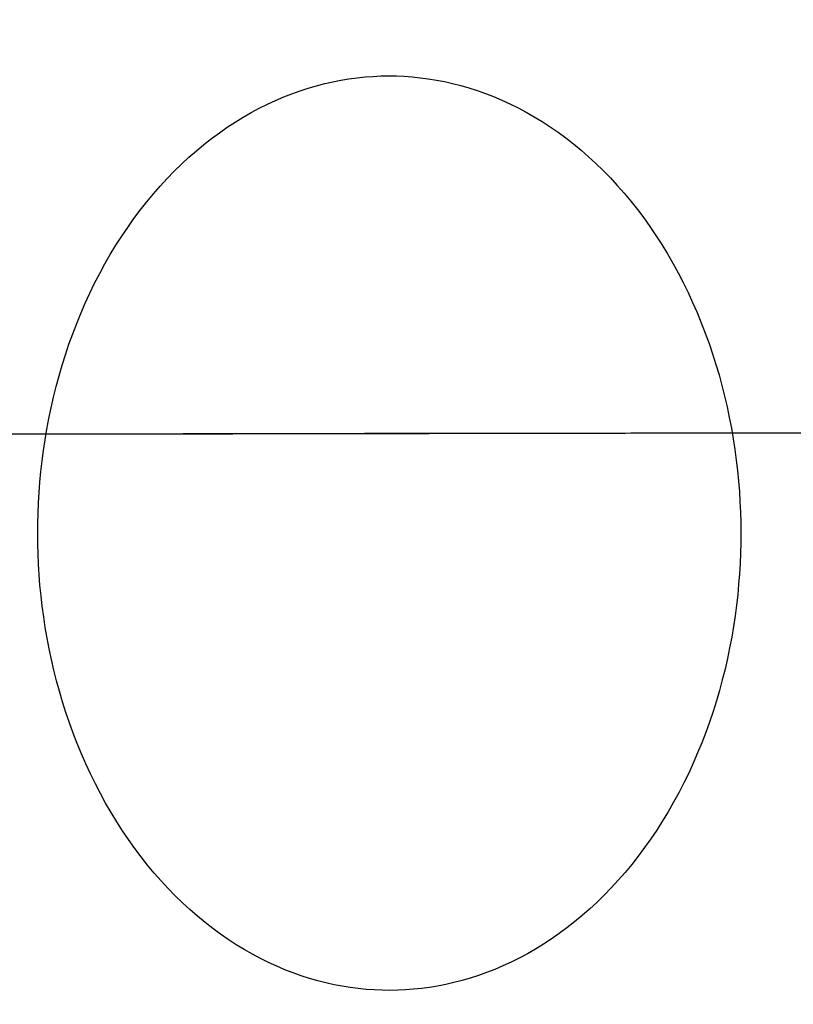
# Model space of a CAD drawing. Header units: millimetres. Extents: x -2852 to 102, y -106 to 97.
# Tile 132 of 256: x -2535 to -2523, y -12 to 3. Entities that reach past the tile are written whole.
import ezdxf

# ---------------------------------------------------------------- set-up
doc = ezdxf.new("R2010")
doc.units = ezdxf.units.MM
doc.header["$MEASUREMENT"] = 0
doc.layers.add('Predefinito', color=5, linetype='Continuous')

msp = doc.modelspace()

# ---------------------------------------------------------------- linework, layer by layer
at = {"layer": 'Predefinito', "extrusion": (-0.001367, 0.999999, 0)}
for points in [[(1899.675, 1028.426), (1950.258, 936.031), (1967.4, 906.576), (1985.127, 877.47), (2004.656, 847.084), (2025.496, 816.669), (2036.395, 801.605), (2047.581, 786.753), (2059.049, 772.174), (2070.848, 757.863), (2082.852, 744.027), (2095.232, 730.528), (2107.74, 717.692), (2114.15, 711.428), (2120.669, 705.279), (2127.105, 699.424), (2133.652, 693.694), (2140.312, 688.097), (2147.091, 682.643), (2153.75, 677.524), (2160.526, 672.56), (2167.421, 667.763), (2174.437, 663.147), (2181.313, 658.884), (2188.305, 654.816), (2195.415, 650.956), (2202.643, 647.32), (2209.738, 644.036), (2216.937, 640.993), (2220.576, 639.566), (2224.24, 638.206), (2227.928, 636.914), (2231.641, 635.692), (2235.831, 634.409), (2240.048, 633.217), (2244.289, 632.118), (2248.553, 631.112), (2252.587, 630.248), (2256.638, 629.466), (2260.704, 628.764), (2264.783, 628.142), (2268.847, 627.604), (2272.92, 627.144), (2277, 626.761), (2281.087, 626.455), (2285.18, 626.225), (2289.276, 626.069), (2293.374, 625.988), (2297.474, 625.98), (2305.647, 626.178), (2313.808, 626.656), (2321.95, 627.406), (2330.063, 628.419), (2338.132, 629.686), (2346.159, 631.199), (2354.138, 632.953), (2362.062, 634.938), (2369.891, 637.139), (2377.656, 639.556), (2385.353, 642.184), (2392.976, 645.017), (2400.435, 648.013), (2407.813, 651.2), (2415.108, 654.575), (2422.316, 658.133), (2429.278, 661.787), (2436.148, 665.612), (2442.922, 669.605), (2449.594, 673.764), (2455.744, 677.809), (2461.797, 681.998), (2467.747, 686.333), (2473.588, 690.813), (2480.985, 696.836), (2488.178, 703.101), (2491.988, 706.596), (2495.734, 710.158), (2499.416, 713.788), (2503.033, 717.481), (2509.946, 724.917), (2516.606, 732.58), (2522.96, 740.381), (2529.076, 748.372), (2534.957, 756.525), (2540.622, 764.832), (2546.118, 773.325), (2551.424, 781.935), (2556.66, 790.821), (2561.74, 799.799), (2571.51, 817.968), (2626.828, 928.194), (2638.541, 949.732), (2651.216, 971.672), (2674.704, 1009.524), (2677.832, 1014.879), (2679.262, 1017.451), (2680.646, 1020.045), (2681.888, 1022.497), (2683.068, 1024.979), (2684.056, 1027.223), (2684.522, 1028.357), (2684.967, 1029.499)], [(1899.675, 1028.426), (1950.258, 936.031), (1967.4, 906.576), (1985.127, 877.47), (2004.656, 847.084), (2025.496, 816.669), (2036.395, 801.605), (2047.581, 786.753), (2059.049, 772.174), (2070.848, 757.863), (2082.852, 744.027), (2095.232, 730.528), (2107.74, 717.692), (2114.15, 711.428), (2120.669, 705.279), (2127.105, 699.424), (2133.652, 693.694), (2140.312, 688.097), (2147.091, 682.643), (2153.75, 677.524), (2160.526, 672.56), (2167.421, 667.763), (2174.437, 663.147), (2181.313, 658.884), (2188.305, 654.816), (2195.415, 650.956), (2202.643, 647.32), (2209.738, 644.036), (2216.937, 640.993), (2220.576, 639.566), (2224.24, 638.206), (2227.928, 636.914), (2231.641, 635.692), (2235.831, 634.409), (2240.048, 633.217), (2244.289, 632.118), (2248.553, 631.112), (2252.587, 630.248), (2256.638, 629.466), (2260.704, 628.764), (2264.783, 628.142), (2268.847, 627.604), (2272.92, 627.144), (2277, 626.761), (2281.087, 626.455), (2285.18, 626.225), (2289.276, 626.069), (2293.374, 625.988), (2297.474, 625.98), (2305.647, 626.178), (2313.808, 626.656), (2321.95, 627.406), (2330.063, 628.419), (2338.132, 629.686), (2346.159, 631.199), (2354.138, 632.953), (2362.062, 634.938), (2369.891, 637.139), (2377.656, 639.556), (2385.353, 642.184), (2392.976, 645.017), (2400.435, 648.013), (2407.813, 651.2), (2415.108, 654.575), (2422.316, 658.133), (2429.278, 661.787), (2436.148, 665.612), (2442.922, 669.605), (2449.594, 673.764), (2455.744, 677.809), (2461.797, 681.998), (2467.747, 686.333), (2473.588, 690.813), (2480.985, 696.836), (2488.178, 703.101), (2491.988, 706.596), (2495.734, 710.158), (2499.416, 713.788), (2503.033, 717.481), (2509.946, 724.917), (2516.606, 732.58), (2522.96, 740.381), (2529.076, 748.372), (2534.957, 756.525), (2540.622, 764.832), (2546.118, 773.325), (2551.424, 781.935), (2556.66, 790.821), (2561.74, 799.799), (2571.51, 817.968), (2626.828, 928.194), (2638.541, 949.732), (2651.216, 971.672), (2674.704, 1009.524), (2677.832, 1014.879), (2679.262, 1017.451), (2680.646, 1020.045), (2681.888, 1022.497), (2683.068, 1024.979), (2684.056, 1027.223), (2684.522, 1028.357), (2684.967, 1029.499)], [(1893.351, 1025.423), (1943.996, 932.904), (1961.196, 903.334), (1978.994, 874.095), (1998.617, 843.546), (2019.574, 812.937), (2030.542, 797.765), (2041.807, 782.796), (2053.363, 768.091), (2065.262, 753.644), (2077.379, 739.663), (2089.888, 726.008), (2102.541, 713.005), (2109.032, 706.653), (2115.637, 700.412), (2122.165, 694.465), (2128.81, 688.638), (2135.576, 682.942), (2142.469, 677.386), (2149.248, 672.164), (2156.152, 667.094), (2163.186, 662.189), (2170.353, 657.462), (2177.385, 653.09), (2184.546, 648.911), (2191.838, 644.939), (2199.261, 641.191), (2206.559, 637.799), (2213.976, 634.65), (2217.729, 633.171), (2221.511, 631.76), (2225.321, 630.418), (2229.159, 629.147), (2233.493, 627.811), (2237.855, 626.569), (2242.242, 625.424), (2246.651, 624.375), (2250.821, 623.475), (2255.007, 622.658), (2259.209, 621.925), (2263.423, 621.276), (2267.619, 620.713), (2271.823, 620.23), (2276.035, 619.828), (2280.251, 619.505), (2284.472, 619.261), (2288.695, 619.094), (2292.918, 619.003), (2297.141, 618.988), (2305.557, 619.179), (2313.955, 619.658), (2322.326, 620.416), (2330.662, 621.445), (2338.948, 622.733), (2347.185, 624.275), (2355.367, 626.062), (2363.489, 628.086), (2371.51, 630.329), (2379.462, 632.793), (2387.341, 635.472), (2395.142, 638.361), (2402.771, 641.415), (2410.318, 644.664), (2417.778, 648.104), (2425.148, 651.731), (2432.267, 655.457), (2439.292, 659.357), (2446.219, 663.43), (2453.044, 667.673), (2459.337, 671.801), (2465.533, 676.078), (2471.626, 680.506), (2477.611, 685.085), (2485.196, 691.244), (2492.573, 697.653), (2496.48, 701.227), (2500.322, 704.871), (2504.098, 708.583), (2507.806, 712.361), (2514.89, 719.962), (2521.71, 727.789), (2528.21, 735.751), (2534.46, 743.898), (2540.461, 752.2), (2546.234, 760.647), (2551.824, 769.271), (2557.214, 778.001), (2562.522, 786.996), (2567.664, 796.07), (2577.527, 814.391), (2632.823, 924.581), (2644.452, 945.982), (2657.018, 967.756), (2680.503, 1005.603), (2683.726, 1011.103), (2686.673, 1016.486), (2687.995, 1019.076), (2689.269, 1021.731), (2690.354, 1024.169), (2690.875, 1025.417), (2691.378, 1026.687)], [(1893.351, 1025.423), (1943.996, 932.904), (1961.196, 903.334), (1978.994, 874.095), (1998.617, 843.546), (2019.574, 812.937), (2030.542, 797.765), (2041.807, 782.796), (2053.363, 768.091), (2065.262, 753.644), (2077.379, 739.663), (2089.888, 726.008), (2102.541, 713.005), (2109.032, 706.653), (2115.637, 700.412), (2122.165, 694.465), (2128.81, 688.638), (2135.576, 682.942), (2142.469, 677.386), (2149.248, 672.164), (2156.152, 667.094), (2163.186, 662.189), (2170.353, 657.462), (2177.385, 653.09), (2184.546, 648.911), (2191.838, 644.939), (2199.261, 641.191), (2206.559, 637.799), (2213.976, 634.65), (2217.729, 633.171), (2221.511, 631.76), (2225.321, 630.418), (2229.159, 629.147), (2233.493, 627.811), (2237.855, 626.569), (2242.242, 625.424), (2246.651, 624.375), (2250.821, 623.475), (2255.007, 622.658), (2259.209, 621.925), (2263.423, 621.276), (2267.619, 620.713), (2271.823, 620.23), (2276.035, 619.828), (2280.251, 619.505), (2284.472, 619.261), (2288.695, 619.094), (2292.918, 619.003), (2297.141, 618.988), (2305.557, 619.179), (2313.955, 619.658), (2322.326, 620.416), (2330.662, 621.445), (2338.948, 622.733), (2347.185, 624.275), (2355.367, 626.062), (2363.489, 628.086), (2371.51, 630.329), (2379.462, 632.793), (2387.341, 635.472), (2395.142, 638.361), (2402.771, 641.415), (2410.318, 644.664), (2417.778, 648.104), (2425.148, 651.731), (2432.267, 655.457), (2439.292, 659.357), (2446.219, 663.43), (2453.044, 667.673), (2459.337, 671.801), (2465.533, 676.078), (2471.626, 680.506), (2477.611, 685.085), (2485.196, 691.244), (2492.573, 697.653), (2496.48, 701.227), (2500.322, 704.871), (2504.098, 708.583), (2507.806, 712.361), (2514.89, 719.962), (2521.71, 727.789), (2528.21, 735.751), (2534.46, 743.898), (2540.461, 752.2), (2546.234, 760.647), (2551.824, 769.271), (2557.214, 778.001), (2562.522, 786.996), (2567.664, 796.07), (2577.527, 814.391), (2632.823, 924.581), (2644.452, 945.982), (2657.018, 967.756), (2680.503, 1005.603), (2683.726, 1011.103), (2686.673, 1016.486), (2687.995, 1019.076), (2689.269, 1021.731), (2690.354, 1024.169), (2690.875, 1025.417), (2691.378, 1026.687)], [(2685.094, 1029.656), (2684.653, 1028.514), (2684.179, 1027.354), (2683.136, 1024.978), (2681.976, 1022.534), (2680.708, 1020.029), (2679.342, 1017.466), (2677.888, 1014.851), (2674.755, 1009.486), (2647.236, 964.812), (2634.885, 943.007), (2623.438, 921.608), (2573.472, 821.606), (2563.678, 803.183), (2553.533, 785.345), (2548.272, 776.653), (2542.857, 768.118), (2537.263, 759.741), (2531.47, 751.527), (2525.454, 743.478), (2519.193, 735.598), (2512.666, 727.889), (2505.848, 720.356), (2498.718, 713.001), (2495.03, 709.391), (2491.254, 705.827), (2487.39, 702.309), (2483.433, 698.838), (2479.382, 695.414), (2475.233, 692.037), (2469.344, 687.456), (2463.27, 682.973), (2457.021, 678.599), (2450.604, 674.339), (2444.025, 670.203), (2437.294, 666.199), (2430.418, 662.334), (2423.403, 658.618), (2416.259, 655.058), (2408.992, 651.662), (2401.61, 648.438), (2394.122, 645.395), (2386.533, 642.541), (2378.853, 639.883), (2371.089, 637.431), (2363.249, 635.192), (2355.339, 633.174), (2347.369, 631.385), (2339.345, 629.834), (2331.275, 628.529), (2323.167, 627.478), (2315.028, 626.688), (2306.867, 626.169), (2298.69, 625.929), (2294.598, 625.915), (2290.506, 625.974), (2286.413, 626.107), (2282.321, 626.315), (2278.232, 626.598), (2274.145, 626.958), (2270.062, 627.395), (2265.984, 627.912), (2261.911, 628.508), (2257.846, 629.185), (2253.788, 629.943), (2249.738, 630.785), (2245.698, 631.71), (2241.669, 632.721), (2237.651, 633.817), (2233.646, 635), (2229.972, 636.166), (2226.309, 637.405), (2222.658, 638.717), (2219.018, 640.1), (2215.391, 641.554), (2211.775, 643.077), (2204.58, 646.326), (2197.435, 649.84), (2190.34, 653.611), (2183.297, 657.63), (2176.306, 661.888), (2169.369, 666.379), (2162.486, 671.093), (2155.659, 676.022), (2148.889, 681.158), (2142.175, 686.492), (2135.521, 692.017), (2128.926, 697.724), (2122.392, 703.605), (2115.919, 709.651), (2109.508, 715.854), (2096.88, 728.7), (2084.513, 742.076), (2072.418, 755.915), (2060.6, 770.152), (2049.07, 784.721), (2037.834, 799.554), (2026.9, 814.587), (2005.974, 844.986), (1986.355, 875.387), (1968.108, 905.263), (1951.298, 934.083), (1899.711, 1028.227)], [(2685.094, 1029.656), (2684.653, 1028.514), (2684.179, 1027.354), (2683.136, 1024.978), (2681.976, 1022.534), (2680.708, 1020.029), (2679.342, 1017.466), (2677.888, 1014.851), (2674.755, 1009.486), (2647.236, 964.812), (2634.885, 943.007), (2623.438, 921.608), (2573.472, 821.606), (2563.678, 803.183), (2553.533, 785.345), (2548.272, 776.653), (2542.857, 768.118), (2537.263, 759.741), (2531.47, 751.527), (2525.454, 743.478), (2519.193, 735.598), (2512.666, 727.889), (2505.848, 720.356), (2498.718, 713.001), (2495.03, 709.391), (2491.254, 705.827), (2487.39, 702.309), (2483.433, 698.838), (2479.382, 695.414), (2475.233, 692.037), (2469.344, 687.456), (2463.27, 682.973), (2457.021, 678.599), (2450.604, 674.339), (2444.025, 670.203), (2437.294, 666.199), (2430.418, 662.334), (2423.403, 658.618), (2416.259, 655.058), (2408.992, 651.662), (2401.61, 648.438), (2394.122, 645.395), (2386.533, 642.541), (2378.853, 639.883), (2371.089, 637.431), (2363.249, 635.192), (2355.339, 633.174), (2347.369, 631.385), (2339.345, 629.834), (2331.275, 628.529), (2323.167, 627.478), (2315.028, 626.688), (2306.867, 626.169), (2298.69, 625.929), (2294.598, 625.915), (2290.506, 625.974), (2286.413, 626.107), (2282.321, 626.315), (2278.232, 626.598), (2274.145, 626.958), (2270.062, 627.395), (2265.984, 627.912), (2261.911, 628.508), (2257.846, 629.185), (2253.788, 629.943), (2249.738, 630.785), (2245.698, 631.71), (2241.669, 632.721), (2237.651, 633.817), (2233.646, 635), (2229.972, 636.166), (2226.309, 637.405), (2222.658, 638.717), (2219.018, 640.1), (2215.391, 641.554), (2211.775, 643.077), (2204.58, 646.326), (2197.435, 649.84), (2190.34, 653.611), (2183.297, 657.63), (2176.306, 661.888), (2169.369, 666.379), (2162.486, 671.093), (2155.659, 676.022), (2148.889, 681.158), (2142.175, 686.492), (2135.521, 692.017), (2128.926, 697.724), (2122.392, 703.605), (2115.919, 709.651), (2109.508, 715.854), (2096.88, 728.7), (2084.513, 742.076), (2072.418, 755.915), (2060.6, 770.152), (2049.07, 784.721), (2037.834, 799.554), (2026.9, 814.587), (2005.974, 844.986), (1986.355, 875.387), (1968.108, 905.263), (1951.298, 934.083), (1899.711, 1028.227)], [(1905.998, 1031.428), (1956.521, 939.158), (1973.605, 909.817), (1991.259, 880.845), (2010.696, 850.623), (2031.419, 820.401), (2042.247, 805.445), (2053.356, 790.71), (2064.735, 776.257), (2076.434, 762.081), (2088.326, 748.391), (2100.577, 735.049), (2112.94, 722.379), (2119.268, 716.204), (2125.7, 710.146), (2132.045, 704.384), (2138.494, 698.749), (2145.048, 693.251), (2151.712, 687.9), (2158.253, 682.884), (2164.9, 678.025), (2171.656, 673.337), (2178.522, 668.832), (2185.241, 664.679), (2192.064, 660.721), (2198.993, 656.973), (2206.025, 653.449), (2212.916, 650.273), (2219.899, 647.335), (2223.423, 645.961), (2226.969, 644.652), (2230.536, 643.41), (2234.124, 642.237), (2238.17, 641.007), (2242.241, 639.865), (2246.337, 638.812), (2250.455, 637.848), (2254.353, 637.022), (2258.268, 636.273), (2262.199, 635.602), (2266.144, 635.009), (2270.075, 634.496), (2274.016, 634.058), (2277.966, 633.694), (2281.924, 633.405), (2285.888, 633.189), (2289.857, 633.045), (2293.83, 632.973), (2297.806, 632.972), (2305.737, 633.178), (2313.662, 633.655), (2321.574, 634.396), (2329.464, 635.393), (2337.317, 636.638), (2345.134, 638.124), (2352.908, 639.844), (2360.634, 641.791), (2368.271, 643.949), (2375.85, 646.319), (2383.365, 648.896), (2390.811, 651.674), (2398.098, 654.612), (2405.308, 657.737), (2412.438, 661.046), (2419.484, 664.534), (2426.289, 668.117), (2433.005, 671.866), (2439.624, 675.779), (2446.144, 679.855), (2452.151, 683.816), (2458.061, 687.918), (2463.868, 692.16), (2469.565, 696.541), (2476.774, 702.428), (2483.783, 708.55), (2487.496, 711.964), (2491.146, 715.445), (2494.735, 718.992), (2498.261, 722.602), (2505.002, 729.873), (2511.502, 737.37), (2517.71, 745.011), (2523.692, 752.846), (2529.453, 760.85), (2535.011, 769.017), (2540.411, 777.379), (2545.634, 785.869), (2550.797, 794.646), (2555.815, 803.528), (2565.493, 821.545), (2620.832, 931.806), (2632.631, 953.483), (2645.413, 975.588), (2668.906, 1013.445), (2671.937, 1018.654), (2673.307, 1021.13), (2674.619, 1023.605), (2675.781, 1025.918), (2676.867, 1028.226), (2677.757, 1030.277), (2678.17, 1031.297), (2678.557, 1032.31)], [(1905.998, 1031.428), (1956.521, 939.158), (1973.605, 909.817), (1991.259, 880.845), (2010.696, 850.623), (2031.419, 820.401), (2042.247, 805.445), (2053.356, 790.71), (2064.735, 776.257), (2076.434, 762.081), (2088.326, 748.391), (2100.577, 735.049), (2112.94, 722.379), (2119.268, 716.204), (2125.7, 710.146), (2132.045, 704.384), (2138.494, 698.749), (2145.048, 693.251), (2151.712, 687.9), (2158.253, 682.884), (2164.9, 678.025), (2171.656, 673.337), (2178.522, 668.832), (2185.241, 664.679), (2192.064, 660.721), (2198.993, 656.973), (2206.025, 653.449), (2212.916, 650.273), (2219.899, 647.335), (2223.423, 645.961), (2226.969, 644.652), (2230.536, 643.41), (2234.124, 642.237), (2238.17, 641.007), (2242.241, 639.865), (2246.337, 638.812), (2250.455, 637.848), (2254.353, 637.022), (2258.268, 636.273), (2262.199, 635.602), (2266.144, 635.009), (2270.075, 634.496), (2274.016, 634.058), (2277.966, 633.694), (2281.924, 633.405), (2285.888, 633.189), (2289.857, 633.045), (2293.83, 632.973), (2297.806, 632.972), (2305.737, 633.178), (2313.662, 633.655), (2321.574, 634.396), (2329.464, 635.393), (2337.317, 636.638), (2345.134, 638.124), (2352.908, 639.844), (2360.634, 641.791), (2368.271, 643.949), (2375.85, 646.319), (2383.365, 648.896), (2390.811, 651.674), (2398.098, 654.612), (2405.308, 657.737), (2412.438, 661.046), (2419.484, 664.534), (2426.289, 668.117), (2433.005, 671.866), (2439.624, 675.779), (2446.144, 679.855), (2452.151, 683.816), (2458.061, 687.918), (2463.868, 692.16), (2469.565, 696.541), (2476.774, 702.428), (2483.783, 708.55), (2487.496, 711.964), (2491.146, 715.445), (2494.735, 718.992), (2498.261, 722.602), (2505.002, 729.873), (2511.502, 737.37), (2517.71, 745.011), (2523.692, 752.846), (2529.453, 760.85), (2535.011, 769.017), (2540.411, 777.379), (2545.634, 785.869), (2550.797, 794.646), (2555.815, 803.528), (2565.493, 821.545), (2620.832, 931.806), (2632.631, 953.483), (2645.413, 975.588), (2668.906, 1013.445), (2671.937, 1018.654), (2673.307, 1021.13), (2674.619, 1023.605), (2675.781, 1025.918), (2676.867, 1028.226), (2677.757, 1030.277), (2678.17, 1031.297), (2678.557, 1032.31)], [(1899.675, 1028.426), (1950.258, 936.031), (1967.4, 906.576), (1985.127, 877.47), (2004.656, 847.084), (2025.496, 816.669), (2036.395, 801.605), (2047.581, 786.753), (2059.049, 772.174), (2070.848, 757.863), (2082.852, 744.027), (2095.232, 730.528), (2107.74, 717.692), (2114.15, 711.428), (2120.669, 705.279), (2127.105, 699.424), (2133.652, 693.694), (2140.312, 688.097), (2147.091, 682.643), (2153.75, 677.524), (2160.526, 672.56), (2167.421, 667.763), (2174.437, 663.147), (2181.313, 658.884), (2188.305, 654.816), (2195.415, 650.956), (2202.643, 647.32), (2209.738, 644.036), (2216.937, 640.993), (2220.576, 639.566), (2224.24, 638.206), (2227.928, 636.914), (2231.641, 635.692), (2235.831, 634.409), (2240.048, 633.217), (2244.289, 632.118), (2248.553, 631.112), (2252.587, 630.248), (2256.638, 629.466), (2260.704, 628.764), (2264.783, 628.142), (2268.847, 627.604), (2272.92, 627.144), (2277, 626.761), (2281.087, 626.455), (2285.18, 626.225), (2289.276, 626.069), (2293.374, 625.988), (2297.474, 625.98), (2305.647, 626.178), (2313.808, 626.656), (2321.95, 627.406), (2330.063, 628.419), (2338.132, 629.686), (2346.159, 631.199), (2354.138, 632.953), (2362.062, 634.938), (2369.891, 637.139), (2377.656, 639.556), (2385.353, 642.184), (2392.976, 645.017), (2400.435, 648.013), (2407.813, 651.2), (2415.108, 654.575), (2422.316, 658.133), (2429.278, 661.787), (2436.148, 665.612), (2442.922, 669.605), (2449.594, 673.764), (2455.744, 677.809), (2461.797, 681.998), (2467.747, 686.333), (2473.588, 690.813), (2480.985, 696.836), (2488.178, 703.101), (2491.988, 706.596), (2495.734, 710.158), (2499.416, 713.788), (2503.033, 717.481), (2509.946, 724.917), (2516.606, 732.58), (2522.96, 740.381), (2529.076, 748.372), (2534.957, 756.525), (2540.622, 764.832), (2546.118, 773.325), (2551.424, 781.935), (2556.66, 790.821), (2561.74, 799.799), (2571.51, 817.968), (2626.828, 928.194), (2638.541, 949.732), (2651.216, 971.672), (2674.704, 1009.524), (2677.832, 1014.879), (2679.262, 1017.451), (2680.646, 1020.045), (2681.888, 1022.497), (2683.068, 1024.979), (2684.056, 1027.223), (2684.522, 1028.357), (2684.967, 1029.499)], [(1899.675, 1028.426), (1950.258, 936.031), (1967.4, 906.576), (1985.127, 877.47), (2004.656, 847.084), (2025.496, 816.669), (2036.395, 801.605), (2047.581, 786.753), (2059.049, 772.174), (2070.848, 757.863), (2082.852, 744.027), (2095.232, 730.528), (2107.74, 717.692), (2114.15, 711.428), (2120.669, 705.279), (2127.105, 699.424), (2133.652, 693.694), (2140.312, 688.097), (2147.091, 682.643), (2153.75, 677.524), (2160.526, 672.56), (2167.421, 667.763), (2174.437, 663.147), (2181.313, 658.884), (2188.305, 654.816), (2195.415, 650.956), (2202.643, 647.32), (2209.738, 644.036), (2216.937, 640.993), (2220.576, 639.566), (2224.24, 638.206), (2227.928, 636.914), (2231.641, 635.692), (2235.831, 634.409), (2240.048, 633.217), (2244.289, 632.118), (2248.553, 631.112), (2252.587, 630.248), (2256.638, 629.466), (2260.704, 628.764), (2264.783, 628.142), (2268.847, 627.604), (2272.92, 627.144), (2277, 626.761), (2281.087, 626.455), (2285.18, 626.225), (2289.276, 626.069), (2293.374, 625.988), (2297.474, 625.98), (2305.647, 626.178), (2313.808, 626.656), (2321.95, 627.406), (2330.063, 628.419), (2338.132, 629.686), (2346.159, 631.199), (2354.138, 632.953), (2362.062, 634.938), (2369.891, 637.139), (2377.656, 639.556), (2385.353, 642.184), (2392.976, 645.017), (2400.435, 648.013), (2407.813, 651.2), (2415.108, 654.575), (2422.316, 658.133), (2429.278, 661.787), (2436.148, 665.612), (2442.922, 669.605), (2449.594, 673.764), (2455.744, 677.809), (2461.797, 681.998), (2467.747, 686.333), (2473.588, 690.813), (2480.985, 696.836), (2488.178, 703.101), (2491.988, 706.596), (2495.734, 710.158), (2499.416, 713.788), (2503.033, 717.481), (2509.946, 724.917), (2516.606, 732.58), (2522.96, 740.381), (2529.076, 748.372), (2534.957, 756.525), (2540.622, 764.832), (2546.118, 773.325), (2551.424, 781.935), (2556.66, 790.821), (2561.74, 799.799), (2571.51, 817.968), (2626.828, 928.194), (2638.541, 949.732), (2651.216, 971.672), (2674.704, 1009.524), (2677.832, 1014.879), (2679.262, 1017.451), (2680.646, 1020.045), (2681.888, 1022.497), (2683.068, 1024.979), (2684.056, 1027.223), (2684.522, 1028.357), (2684.967, 1029.499)]]:
    msp.add_lwpolyline(points, dxfattribs=at)
at = {"layer": 'Predefinito', "extrusion": (-0.661408, -0.00090414, 0.750026)}
msp.add_lwpolyline([(1.524, -1409.59), (1.369, -1409.588), (1.212, -1409.583), (1.054, -1409.574), (0.895, -1409.562), (0.735, -1409.545), (0.574, -1409.525), (0.413, -1409.501), (0.251, -1409.473), (0.088, -1409.441), (-0.075, -1409.405), (-0.238, -1409.364), (-0.402, -1409.32), (-0.565, -1409.271), (-0.728, -1409.218), (-0.89, -1409.16), (-1.052, -1409.099), (-1.213, -1409.032), (-1.374, -1408.962), (-1.533, -1408.887), (-1.691, -1408.808), (-1.847, -1408.725), (-2.002, -1408.637), (-2.155, -1408.545), (-2.306, -1408.449), (-2.455, -1408.349), (-2.602, -1408.245), (-2.746, -1408.137), (-2.888, -1408.024), (-3.027, -1407.909), (-3.163, -1407.789), (-3.296, -1407.666), (-3.425, -1407.54), (-3.552, -1407.41), (-3.675, -1407.277), (-3.794, -1407.141), (-3.91, -1407.002), (-4.022, -1406.86), (-4.13, -1406.716), (-4.234, -1406.569), (-4.335, -1406.42), (-4.431, -1406.269), (-4.523, -1406.116), (-4.61, -1405.962), (-4.694, -1405.805), (-4.773, -1405.647), (-4.848, -1405.488), (-4.918, -1405.328), (-4.984, -1405.167), (-5.046, -1405.005), (-5.103, -1404.842), (-5.157, -1404.679), (-5.205, -1404.516), (-5.25, -1404.353), (-5.29, -1404.19), (-5.327, -1404.026), (-5.359, -1403.864), (-5.387, -1403.702), (-5.411, -1403.54), (-5.431, -1403.379), (-5.447, -1403.219), (-5.46, -1403.06), (-5.469, -1402.902), (-5.474, -1402.745), (-5.476, -1402.59), (-5.474, -1402.435), (-5.469, -1402.278), (-5.46, -1402.12), (-5.447, -1401.961), (-5.431, -1401.801), (-5.411, -1401.64), (-5.387, -1401.479), (-5.359, -1401.316), (-5.327, -1401.154), (-5.29, -1400.99), (-5.25, -1400.827), (-5.205, -1400.664), (-5.157, -1400.501), (-5.103, -1400.338), (-5.046, -1400.175), (-4.984, -1400.013), (-4.918, -1399.852), (-4.848, -1399.692), (-4.773, -1399.533), (-4.694, -1399.375), (-4.61, -1399.219), (-4.523, -1399.064), (-4.431, -1398.911), (-4.335, -1398.76), (-4.234, -1398.611), (-4.13, -1398.464), (-4.022, -1398.32), (-3.91, -1398.178), (-3.794, -1398.039), (-3.675, -1397.903), (-3.552, -1397.77), (-3.425, -1397.64), (-3.296, -1397.514), (-3.163, -1397.391), (-3.027, -1397.271), (-2.888, -1397.156), (-2.746, -1397.044), (-2.602, -1396.935), (-2.455, -1396.831), (-2.306, -1396.731), (-2.155, -1396.635), (-2.002, -1396.543), (-1.847, -1396.455), (-1.691, -1396.372), (-1.533, -1396.293), (-1.374, -1396.218), (-1.213, -1396.148), (-1.052, -1396.081), (-0.89, -1396.02), (-0.728, -1395.962), (-0.565, -1395.909), (-0.402, -1395.86), (-0.238, -1395.816), (-0.075, -1395.775), (0.088, -1395.739), (0.251, -1395.707), (0.413, -1395.679), (0.574, -1395.655), (0.735, -1395.635), (0.895, -1395.618), (1.054, -1395.606), (1.212, -1395.597), (1.369, -1395.592), (1.524, -1395.59), (1.68, -1395.592), (1.836, -1395.597), (1.994, -1395.606), (2.153, -1395.618), (2.313, -1395.635), (2.474, -1395.655), (2.636, -1395.679), (2.798, -1395.707), (2.961, -1395.739), (3.124, -1395.775), (3.287, -1395.816), (3.45, -1395.86), (3.614, -1395.909), (3.777, -1395.962), (3.939, -1396.02), (4.101, -1396.081), (4.262, -1396.148), (4.422, -1396.218), (4.582, -1396.293), (4.739, -1396.372), (4.896, -1396.455), (5.051, -1396.543), (5.204, -1396.635), (5.355, -1396.731), (5.504, -1396.831), (5.65, -1396.935), (5.795, -1397.044), (5.936, -1397.156), (6.075, -1397.271), (6.211, -1397.391), (6.344, -1397.514), (6.474, -1397.64), (6.601, -1397.77), (6.724, -1397.903), (6.843, -1398.039), (6.959, -1398.178), (7.071, -1398.32), (7.179, -1398.464), (7.283, -1398.611), (7.383, -1398.76), (7.479, -1398.911), (7.571, -1399.064), (7.659, -1399.219), (7.742, -1399.375), (7.821, -1399.533), (7.896, -1399.692), (7.967, -1399.852), (8.033, -1400.013), (8.095, -1400.175), (8.152, -1400.338), (8.205, -1400.501), (8.254, -1400.664), (8.299, -1400.827), (8.339, -1400.99), (8.375, -1401.154), (8.407, -1401.316), (8.436, -1401.479), (8.46, -1401.64), (8.48, -1401.801), (8.496, -1401.961), (8.509, -1402.12), (8.517, -1402.278), (8.523, -1402.435), (8.524, -1402.59), (8.523, -1402.745), (8.517, -1402.902), (8.509, -1403.06), (8.496, -1403.219), (8.48, -1403.379), (8.46, -1403.54), (8.436, -1403.702), (8.407, -1403.864), (8.375, -1404.026), (8.339, -1404.19), (8.299, -1404.353), (8.254, -1404.516), (8.205, -1404.679), (8.152, -1404.842), (8.095, -1405.005), (8.033, -1405.167), (7.967, -1405.328), (7.896, -1405.488), (7.821, -1405.647), (7.742, -1405.805), (7.659, -1405.962), (7.571, -1406.116), (7.479, -1406.269), (7.383, -1406.42), (7.283, -1406.569), (7.179, -1406.716), (7.071, -1406.86), (6.959, -1407.002), (6.843, -1407.141), (6.724, -1407.277), (6.601, -1407.41), (6.474, -1407.54), (6.344, -1407.666), (6.211, -1407.789), (6.075, -1407.909), (5.936, -1408.024), (5.795, -1408.137), (5.65, -1408.245), (5.504, -1408.349), (5.355, -1408.449), (5.204, -1408.545), (5.051, -1408.637), (4.896, -1408.725), (4.739, -1408.808), (4.582, -1408.887), (4.422, -1408.962), (4.262, -1409.032), (4.101, -1409.099), (3.939, -1409.16), (3.777, -1409.218), (3.614, -1409.271), (3.45, -1409.32), (3.287, -1409.364), (3.124, -1409.405), (2.961, -1409.441), (2.798, -1409.473), (2.636, -1409.501), (2.474, -1409.525), (2.313, -1409.545), (2.153, -1409.562), (1.994, -1409.574), (1.836, -1409.583), (1.68, -1409.588), (1.524, -1409.59)], dxfattribs=at)
msp.add_lwpolyline([(1.524, -1409.59), (1.369, -1409.588), (1.212, -1409.583), (1.054, -1409.574), (0.895, -1409.562), (0.735, -1409.545), (0.574, -1409.525), (0.413, -1409.501), (0.251, -1409.473), (0.088, -1409.441), (-0.075, -1409.405), (-0.238, -1409.364), (-0.402, -1409.32), (-0.565, -1409.271), (-0.728, -1409.218), (-0.89, -1409.16), (-1.052, -1409.099), (-1.213, -1409.032), (-1.374, -1408.962), (-1.533, -1408.887), (-1.691, -1408.808), (-1.847, -1408.725), (-2.002, -1408.637), (-2.155, -1408.545), (-2.306, -1408.449), (-2.455, -1408.349), (-2.602, -1408.245), (-2.746, -1408.137), (-2.888, -1408.024), (-3.027, -1407.909), (-3.163, -1407.789), (-3.296, -1407.666), (-3.425, -1407.54), (-3.552, -1407.41), (-3.675, -1407.277), (-3.794, -1407.141), (-3.91, -1407.002), (-4.022, -1406.86), (-4.13, -1406.716), (-4.234, -1406.569), (-4.335, -1406.42), (-4.431, -1406.269), (-4.523, -1406.116), (-4.61, -1405.962), (-4.694, -1405.805), (-4.773, -1405.647), (-4.848, -1405.488), (-4.918, -1405.328), (-4.984, -1405.167), (-5.046, -1405.005), (-5.103, -1404.842), (-5.157, -1404.679), (-5.205, -1404.516), (-5.25, -1404.353), (-5.29, -1404.19), (-5.327, -1404.026), (-5.359, -1403.864), (-5.387, -1403.702), (-5.411, -1403.54), (-5.431, -1403.379), (-5.447, -1403.219), (-5.46, -1403.06), (-5.469, -1402.902), (-5.474, -1402.745), (-5.476, -1402.59), (-5.474, -1402.435), (-5.469, -1402.278), (-5.46, -1402.12), (-5.447, -1401.961), (-5.431, -1401.801), (-5.411, -1401.64), (-5.387, -1401.479), (-5.359, -1401.316), (-5.327, -1401.154), (-5.29, -1400.99), (-5.25, -1400.827), (-5.205, -1400.664), (-5.157, -1400.501), (-5.103, -1400.338), (-5.046, -1400.175), (-4.984, -1400.013), (-4.918, -1399.852), (-4.848, -1399.692), (-4.773, -1399.533), (-4.694, -1399.375), (-4.61, -1399.219), (-4.523, -1399.064), (-4.431, -1398.911), (-4.335, -1398.76), (-4.234, -1398.611), (-4.13, -1398.464), (-4.022, -1398.32), (-3.91, -1398.178), (-3.794, -1398.039), (-3.675, -1397.903), (-3.552, -1397.77), (-3.425, -1397.64), (-3.296, -1397.514), (-3.163, -1397.391), (-3.027, -1397.271), (-2.888, -1397.156), (-2.746, -1397.044), (-2.602, -1396.935), (-2.455, -1396.831), (-2.306, -1396.731), (-2.155, -1396.635), (-2.002, -1396.543), (-1.847, -1396.455), (-1.691, -1396.372), (-1.533, -1396.293), (-1.374, -1396.218), (-1.213, -1396.148), (-1.052, -1396.081), (-0.89, -1396.02), (-0.728, -1395.962), (-0.565, -1395.909), (-0.402, -1395.86), (-0.238, -1395.816), (-0.075, -1395.775), (0.088, -1395.739), (0.251, -1395.707), (0.413, -1395.679), (0.574, -1395.655), (0.735, -1395.635), (0.895, -1395.618), (1.054, -1395.606), (1.212, -1395.597), (1.369, -1395.592), (1.524, -1395.59), (1.68, -1395.592), (1.836, -1395.597), (1.994, -1395.606), (2.153, -1395.618), (2.313, -1395.635), (2.474, -1395.655), (2.636, -1395.679), (2.798, -1395.707), (2.961, -1395.739), (3.124, -1395.775), (3.287, -1395.816), (3.45, -1395.86), (3.614, -1395.909), (3.777, -1395.962), (3.939, -1396.02), (4.101, -1396.081), (4.262, -1396.148), (4.422, -1396.218), (4.582, -1396.293), (4.739, -1396.372), (4.896, -1396.455), (5.051, -1396.543), (5.204, -1396.635), (5.355, -1396.731), (5.504, -1396.831), (5.65, -1396.935), (5.795, -1397.044), (5.936, -1397.156), (6.075, -1397.271), (6.211, -1397.391), (6.344, -1397.514), (6.474, -1397.64), (6.601, -1397.77), (6.724, -1397.903), (6.843, -1398.039), (6.959, -1398.178), (7.071, -1398.32), (7.179, -1398.464), (7.283, -1398.611), (7.383, -1398.76), (7.479, -1398.911), (7.571, -1399.064), (7.659, -1399.219), (7.742, -1399.375), (7.821, -1399.533), (7.896, -1399.692), (7.967, -1399.852), (8.033, -1400.013), (8.095, -1400.175), (8.152, -1400.338), (8.205, -1400.501), (8.254, -1400.664), (8.299, -1400.827), (8.339, -1400.99), (8.375, -1401.154), (8.407, -1401.316), (8.436, -1401.479), (8.46, -1401.64), (8.48, -1401.801), (8.496, -1401.961), (8.509, -1402.12), (8.517, -1402.278), (8.523, -1402.435), (8.524, -1402.59), (8.523, -1402.745), (8.517, -1402.902), (8.509, -1403.06), (8.496, -1403.219), (8.48, -1403.379), (8.46, -1403.54), (8.436, -1403.702), (8.407, -1403.864), (8.375, -1404.026), (8.339, -1404.19), (8.299, -1404.353), (8.254, -1404.516), (8.205, -1404.679), (8.152, -1404.842), (8.095, -1405.005), (8.033, -1405.167), (7.967, -1405.328), (7.896, -1405.488), (7.821, -1405.647), (7.742, -1405.805), (7.659, -1405.962), (7.571, -1406.116), (7.479, -1406.269), (7.383, -1406.42), (7.283, -1406.569), (7.179, -1406.716), (7.071, -1406.86), (6.959, -1407.002), (6.843, -1407.141), (6.724, -1407.277), (6.601, -1407.41), (6.474, -1407.54), (6.344, -1407.666), (6.211, -1407.789), (6.075, -1407.909), (5.936, -1408.024), (5.795, -1408.137), (5.65, -1408.245), (5.504, -1408.349), (5.355, -1408.449), (5.204, -1408.545), (5.051, -1408.637), (4.896, -1408.725), (4.739, -1408.808), (4.582, -1408.887), (4.422, -1408.962), (4.262, -1409.032), (4.101, -1409.099), (3.939, -1409.16), (3.777, -1409.218), (3.614, -1409.271), (3.45, -1409.32), (3.287, -1409.364), (3.124, -1409.405), (2.961, -1409.441), (2.798, -1409.473), (2.636, -1409.501), (2.474, -1409.525), (2.313, -1409.545), (2.153, -1409.562), (1.994, -1409.574), (1.836, -1409.583), (1.68, -1409.588), (1.524, -1409.59)], dxfattribs=at)
at = {"layer": 'Predefinito'}
msp.add_polyline3d([(-2534.455, -4.989, 743.898), (-2534.454, -4.834, 743.899), (-2534.45, -4.677, 743.902), (-2534.444, -4.519, 743.908), (-2534.434, -4.36, 743.916), (-2534.422, -4.2, 743.926), (-2534.407, -4.039, 743.939), (-2534.388, -3.877, 743.954), (-2534.367, -3.715, 743.972), (-2534.342, -3.552, 743.993), (-2534.315, -3.389, 744.016), (-2534.284, -3.226, 744.042), (-2534.25, -3.063, 744.07), (-2534.213, -2.899, 744.102), (-2534.172, -2.736, 744.136), (-2534.128, -2.574, 744.172), (-2534.081, -2.412, 744.212), (-2534.03, -2.251, 744.254), (-2533.976, -2.09, 744.299), (-2533.919, -1.931, 744.347), (-2533.858, -1.773, 744.398), (-2533.794, -1.617, 744.451), (-2533.727, -1.462, 744.507), (-2533.656, -1.308, 744.566), (-2533.583, -1.157, 744.627), (-2533.506, -1.008, 744.691), (-2533.426, -0.861, 744.758), (-2533.343, -0.717, 744.827), (-2533.257, -0.575, 744.898), (-2533.168, -0.436, 744.972), (-2533.077, -0.3, 745.049), (-2532.982, -0.167, 745.127), (-2532.885, -0.037, 745.208), (-2532.785, 0.09, 745.291), (-2532.683, 0.213, 745.376), (-2532.579, 0.332, 745.463), (-2532.472, 0.448, 745.552), (-2532.363, 0.56, 745.642), (-2532.253, 0.669, 745.734), (-2532.14, 0.773, 745.828), (-2532.025, 0.873, 745.923), (-2531.909, 0.97, 746.02), (-2531.792, 1.062, 746.118), (-2531.673, 1.149, 746.217), (-2531.553, 1.233, 746.317), (-2531.431, 1.312, 746.418), (-2531.309, 1.387, 746.519), (-2531.186, 1.458, 746.622), (-2531.062, 1.524, 746.725), (-2530.938, 1.586, 746.828), (-2530.813, 1.644, 746.932), (-2530.687, 1.697, 747.036), (-2530.562, 1.746, 747.141), (-2530.436, 1.791, 747.245), (-2530.311, 1.832, 747.349), (-2530.186, 1.868, 747.454), (-2530.06, 1.9, 747.558), (-2529.936, 1.928, 747.661), (-2529.811, 1.953, 747.765), (-2529.688, 1.973, 747.867), (-2529.565, 1.989, 747.97), (-2529.442, 2.002, 748.071), (-2529.321, 2.011, 748.172), (-2529.2, 2.017, 748.272), (-2529.081, 2.018, 748.372), (-2528.962, 2.017, 748.471), (-2528.841, 2.012, 748.571), (-2528.72, 2.003, 748.672), (-2528.597, 1.991, 748.774), (-2528.474, 1.975, 748.876), (-2528.35, 1.955, 748.979), (-2528.226, 1.931, 749.082), (-2528.101, 1.903, 749.186), (-2527.976, 1.871, 749.29), (-2527.851, 1.835, 749.394), (-2527.725, 1.795, 749.498), (-2527.599, 1.75, 749.603), (-2527.474, 1.702, 749.707), (-2527.348, 1.649, 749.811), (-2527.223, 1.591, 749.915), (-2527.099, 1.53, 750.018), (-2526.975, 1.464, 750.121), (-2526.851, 1.393, 750.224), (-2526.729, 1.319, 750.326), (-2526.607, 1.24, 750.427), (-2526.487, 1.157, 750.526), (-2526.368, 1.069, 750.625), (-2526.25, 0.977, 750.723), (-2526.133, 0.881, 750.82), (-2526.019, 0.781, 750.915), (-2525.906, 0.677, 751.009), (-2525.795, 0.569, 751.101), (-2525.686, 0.458, 751.192), (-2525.579, 0.342, 751.28), (-2525.474, 0.223, 751.367), (-2525.371, 0.1, 751.452), (-2525.271, -0.027, 751.535), (-2525.174, -0.156, 751.616), (-2525.079, -0.289, 751.695), (-2524.987, -0.425, 751.771), (-2524.898, -0.564, 751.845), (-2524.811, -0.705, 751.917), (-2524.728, -0.849, 751.986), (-2524.648, -0.996, 752.052), (-2524.571, -1.145, 752.116), (-2524.496, -1.296, 752.178), (-2524.426, -1.449, 752.236), (-2524.358, -1.604, 752.292), (-2524.294, -1.76, 752.346), (-2524.233, -1.918, 752.396), (-2524.175, -2.077, 752.444), (-2524.12, -2.237, 752.489), (-2524.069, -2.398, 752.531), (-2524.022, -2.56, 752.571), (-2523.977, -2.722, 752.608), (-2523.936, -2.885, 752.642), (-2523.898, -3.048, 752.673), (-2523.864, -3.212, 752.701), (-2523.832, -3.375, 752.727), (-2523.804, -3.538, 752.75), (-2523.779, -3.701, 752.771), (-2523.758, -3.863, 752.789), (-2523.739, -4.024, 752.804), (-2523.723, -4.185, 752.817), (-2523.71, -4.345, 752.827), (-2523.701, -4.504, 752.835), (-2523.694, -4.662, 752.841), (-2523.689, -4.819, 752.844), (-2523.688, -4.974, 752.846), (-2523.689, -5.13, 752.844), (-2523.693, -5.286, 752.841), (-2523.699, -5.444, 752.835), (-2523.709, -5.603, 752.827), (-2523.721, -5.763, 752.817), (-2523.736, -5.924, 752.804), (-2523.755, -6.086, 752.789), (-2523.776, -6.248, 752.771), (-2523.8, -6.411, 752.75), (-2523.828, -6.574, 752.727), (-2523.859, -6.737, 752.701), (-2523.893, -6.901, 752.673), (-2523.93, -7.064, 752.642), (-2523.971, -7.227, 752.608), (-2524.015, -7.389, 752.571), (-2524.062, -7.551, 752.531), (-2524.113, -7.713, 752.489), (-2524.167, -7.873, 752.444), (-2524.224, -8.032, 752.396), (-2524.285, -8.19, 752.346), (-2524.349, -8.347, 752.292), (-2524.416, -8.502, 752.236), (-2524.486, -8.655, 752.178), (-2524.56, -8.806, 752.116), (-2524.637, -8.955, 752.052), (-2524.717, -9.102, 751.986), (-2524.8, -9.246, 751.917), (-2524.886, -9.388, 751.845), (-2524.975, -9.527, 751.771), (-2525.066, -9.663, 751.695), (-2525.161, -9.796, 751.616), (-2525.258, -9.926, 751.535), (-2525.357, -10.053, 751.452), (-2525.46, -10.176, 751.367), (-2525.564, -10.295, 751.28), (-2525.671, -10.411, 751.192), (-2525.779, -10.524, 751.101), (-2525.89, -10.632, 751.009), (-2526.003, -10.736, 750.915), (-2526.117, -10.836, 750.82), (-2526.234, -10.933, 750.723), (-2526.351, -11.025, 750.625), (-2526.47, -11.113, 750.526), (-2526.59, -11.196, 750.427), (-2526.712, -11.275, 750.326), (-2526.834, -11.35, 750.224), (-2526.957, -11.421, 750.121), (-2527.081, -11.487, 750.018), (-2527.205, -11.549, 749.915), (-2527.33, -11.607, 749.811), (-2527.455, -11.66, 749.707), (-2527.581, -11.709, 749.603), (-2527.706, -11.754, 749.498), (-2527.832, -11.795, 749.394), (-2527.957, -11.831, 749.29), (-2528.082, -11.863, 749.186), (-2528.207, -11.892, 749.082), (-2528.331, -11.916, 748.979), (-2528.455, -11.936, 748.876), (-2528.578, -11.953, 748.774), (-2528.7, -11.965, 748.672), (-2528.822, -11.974, 748.571), (-2528.942, -11.98, 748.471), (-2529.062, -11.982, 748.372), (-2529.181, -11.98, 748.272), (-2529.302, -11.975, 748.172), (-2529.423, -11.966, 748.071), (-2529.546, -11.954, 747.97), (-2529.669, -11.938, 747.867), (-2529.792, -11.918, 747.765), (-2529.917, -11.894, 747.661), (-2530.042, -11.866, 747.558), (-2530.167, -11.834, 747.454), (-2530.292, -11.798, 747.349), (-2530.418, -11.758, 747.245), (-2530.544, -11.713, 747.141), (-2530.669, -11.665, 747.036), (-2530.795, -11.612, 746.932), (-2530.92, -11.554, 746.828), (-2531.044, -11.493, 746.725), (-2531.168, -11.427, 746.622), (-2531.292, -11.357, 746.519), (-2531.414, -11.282, 746.418), (-2531.536, -11.203, 746.317), (-2531.656, -11.12, 746.217), (-2531.775, -11.032, 746.118), (-2531.893, -10.94, 746.02), (-2532.009, -10.845, 745.923), (-2532.124, -10.745, 745.828), (-2532.237, -10.641, 745.734), (-2532.348, -10.533, 745.642), (-2532.457, -10.421, 745.552), (-2532.564, -10.305, 745.463), (-2532.669, -10.186, 745.376), (-2532.772, -10.063, 745.291), (-2532.871, -9.937, 745.208), (-2532.969, -9.807, 745.127), (-2533.064, -9.674, 745.049), (-2533.156, -9.538, 744.972), (-2533.245, -9.399, 744.898), (-2533.331, -9.258, 744.827), (-2533.415, -9.114, 744.758), (-2533.495, -8.967, 744.691), (-2533.572, -8.818, 744.627), (-2533.646, -8.667, 744.566), (-2533.717, -8.514, 744.507), (-2533.785, -8.359, 744.451), (-2533.849, -8.203, 744.398), (-2533.91, -8.045, 744.347), (-2533.968, -7.886, 744.299), (-2534.023, -7.726, 744.254), (-2534.074, -7.565, 744.212), (-2534.121, -7.403, 744.172), (-2534.166, -7.241, 744.136), (-2534.207, -7.078, 744.102), (-2534.245, -6.915, 744.07), (-2534.279, -6.751, 744.042), (-2534.31, -6.588, 744.016), (-2534.339, -6.425, 743.993), (-2534.363, -6.263, 743.972), (-2534.385, -6.1, 743.954), (-2534.404, -5.939, 743.939), (-2534.42, -5.778, 743.926), (-2534.432, -5.618, 743.916), (-2534.442, -5.459, 743.908), (-2534.449, -5.301, 743.902), (-2534.454, -5.144, 743.899), (-2534.455, -4.989, 743.898)], dxfattribs=at)
msp.add_polyline3d([(-2534.455, -4.989, 743.898), (-2534.454, -4.834, 743.899), (-2534.45, -4.677, 743.902), (-2534.444, -4.519, 743.908), (-2534.434, -4.36, 743.916), (-2534.422, -4.2, 743.926), (-2534.407, -4.039, 743.939), (-2534.388, -3.877, 743.954), (-2534.367, -3.715, 743.972), (-2534.342, -3.552, 743.993), (-2534.315, -3.389, 744.016), (-2534.284, -3.226, 744.042), (-2534.25, -3.063, 744.07), (-2534.213, -2.899, 744.102), (-2534.172, -2.736, 744.136), (-2534.128, -2.574, 744.172), (-2534.081, -2.412, 744.212), (-2534.03, -2.251, 744.254), (-2533.976, -2.09, 744.299), (-2533.919, -1.931, 744.347), (-2533.858, -1.773, 744.398), (-2533.794, -1.617, 744.451), (-2533.727, -1.462, 744.507), (-2533.656, -1.308, 744.566), (-2533.583, -1.157, 744.627), (-2533.506, -1.008, 744.691), (-2533.426, -0.861, 744.758), (-2533.343, -0.717, 744.827), (-2533.257, -0.575, 744.898), (-2533.168, -0.436, 744.972), (-2533.077, -0.3, 745.049), (-2532.982, -0.167, 745.127), (-2532.885, -0.037, 745.208), (-2532.785, 0.09, 745.291), (-2532.683, 0.213, 745.376), (-2532.579, 0.332, 745.463), (-2532.472, 0.448, 745.552), (-2532.363, 0.56, 745.642), (-2532.253, 0.669, 745.734), (-2532.14, 0.773, 745.828), (-2532.025, 0.873, 745.923), (-2531.909, 0.97, 746.02), (-2531.792, 1.062, 746.118), (-2531.673, 1.149, 746.217), (-2531.553, 1.233, 746.317), (-2531.431, 1.312, 746.418), (-2531.309, 1.387, 746.519), (-2531.186, 1.458, 746.622), (-2531.062, 1.524, 746.725), (-2530.938, 1.586, 746.828), (-2530.813, 1.644, 746.932), (-2530.687, 1.697, 747.036), (-2530.562, 1.746, 747.141), (-2530.436, 1.791, 747.245), (-2530.311, 1.832, 747.349), (-2530.186, 1.868, 747.454), (-2530.06, 1.9, 747.558), (-2529.936, 1.928, 747.661), (-2529.811, 1.953, 747.765), (-2529.688, 1.973, 747.867), (-2529.565, 1.989, 747.97), (-2529.442, 2.002, 748.071), (-2529.321, 2.011, 748.172), (-2529.2, 2.017, 748.272), (-2529.081, 2.018, 748.372), (-2528.962, 2.017, 748.471), (-2528.841, 2.012, 748.571), (-2528.72, 2.003, 748.672), (-2528.597, 1.991, 748.774), (-2528.474, 1.975, 748.876), (-2528.35, 1.955, 748.979), (-2528.226, 1.931, 749.082), (-2528.101, 1.903, 749.186), (-2527.976, 1.871, 749.29), (-2527.851, 1.835, 749.394), (-2527.725, 1.795, 749.498), (-2527.599, 1.75, 749.603), (-2527.474, 1.702, 749.707), (-2527.348, 1.649, 749.811), (-2527.223, 1.591, 749.915), (-2527.099, 1.53, 750.018), (-2526.975, 1.464, 750.121), (-2526.851, 1.393, 750.224), (-2526.729, 1.319, 750.326), (-2526.607, 1.24, 750.427), (-2526.487, 1.157, 750.526), (-2526.368, 1.069, 750.625), (-2526.25, 0.977, 750.723), (-2526.133, 0.881, 750.82), (-2526.019, 0.781, 750.915), (-2525.906, 0.677, 751.009), (-2525.795, 0.569, 751.101), (-2525.686, 0.458, 751.192), (-2525.579, 0.342, 751.28), (-2525.474, 0.223, 751.367), (-2525.371, 0.1, 751.452), (-2525.271, -0.027, 751.535), (-2525.174, -0.156, 751.616), (-2525.079, -0.289, 751.695), (-2524.987, -0.425, 751.771), (-2524.898, -0.564, 751.845), (-2524.811, -0.705, 751.917), (-2524.728, -0.849, 751.986), (-2524.648, -0.996, 752.052), (-2524.571, -1.145, 752.116), (-2524.496, -1.296, 752.178), (-2524.426, -1.449, 752.236), (-2524.358, -1.604, 752.292), (-2524.294, -1.76, 752.346), (-2524.233, -1.918, 752.396), (-2524.175, -2.077, 752.444), (-2524.12, -2.237, 752.489), (-2524.069, -2.398, 752.531), (-2524.022, -2.56, 752.571), (-2523.977, -2.722, 752.608), (-2523.936, -2.885, 752.642), (-2523.898, -3.048, 752.673), (-2523.864, -3.212, 752.701), (-2523.832, -3.375, 752.727), (-2523.804, -3.538, 752.75), (-2523.779, -3.701, 752.771), (-2523.758, -3.863, 752.789), (-2523.739, -4.024, 752.804), (-2523.723, -4.185, 752.817), (-2523.71, -4.345, 752.827), (-2523.701, -4.504, 752.835), (-2523.694, -4.662, 752.841), (-2523.689, -4.819, 752.844), (-2523.688, -4.974, 752.846), (-2523.689, -5.13, 752.844), (-2523.693, -5.286, 752.841), (-2523.699, -5.444, 752.835), (-2523.709, -5.603, 752.827), (-2523.721, -5.763, 752.817), (-2523.736, -5.924, 752.804), (-2523.755, -6.086, 752.789), (-2523.776, -6.248, 752.771), (-2523.8, -6.411, 752.75), (-2523.828, -6.574, 752.727), (-2523.859, -6.737, 752.701), (-2523.893, -6.901, 752.673), (-2523.93, -7.064, 752.642), (-2523.971, -7.227, 752.608), (-2524.015, -7.389, 752.571), (-2524.062, -7.551, 752.531), (-2524.113, -7.713, 752.489), (-2524.167, -7.873, 752.444), (-2524.224, -8.032, 752.396), (-2524.285, -8.19, 752.346), (-2524.349, -8.347, 752.292), (-2524.416, -8.502, 752.236), (-2524.486, -8.655, 752.178), (-2524.56, -8.806, 752.116), (-2524.637, -8.955, 752.052), (-2524.717, -9.102, 751.986), (-2524.8, -9.246, 751.917), (-2524.886, -9.388, 751.845), (-2524.975, -9.527, 751.771), (-2525.066, -9.663, 751.695), (-2525.161, -9.796, 751.616), (-2525.258, -9.926, 751.535), (-2525.357, -10.053, 751.452), (-2525.46, -10.176, 751.367), (-2525.564, -10.295, 751.28), (-2525.671, -10.411, 751.192), (-2525.779, -10.524, 751.101), (-2525.89, -10.632, 751.009), (-2526.003, -10.736, 750.915), (-2526.117, -10.836, 750.82), (-2526.234, -10.933, 750.723), (-2526.351, -11.025, 750.625), (-2526.47, -11.113, 750.526), (-2526.59, -11.196, 750.427), (-2526.712, -11.275, 750.326), (-2526.834, -11.35, 750.224), (-2526.957, -11.421, 750.121), (-2527.081, -11.487, 750.018), (-2527.205, -11.549, 749.915), (-2527.33, -11.607, 749.811), (-2527.455, -11.66, 749.707), (-2527.581, -11.709, 749.603), (-2527.706, -11.754, 749.498), (-2527.832, -11.795, 749.394), (-2527.957, -11.831, 749.29), (-2528.082, -11.863, 749.186), (-2528.207, -11.892, 749.082), (-2528.331, -11.916, 748.979), (-2528.455, -11.936, 748.876), (-2528.578, -11.953, 748.774), (-2528.7, -11.965, 748.672), (-2528.822, -11.974, 748.571), (-2528.942, -11.98, 748.471), (-2529.062, -11.982, 748.372), (-2529.181, -11.98, 748.272), (-2529.302, -11.975, 748.172), (-2529.423, -11.966, 748.071), (-2529.546, -11.954, 747.97), (-2529.669, -11.938, 747.867), (-2529.792, -11.918, 747.765), (-2529.917, -11.894, 747.661), (-2530.042, -11.866, 747.558), (-2530.167, -11.834, 747.454), (-2530.292, -11.798, 747.349), (-2530.418, -11.758, 747.245), (-2530.544, -11.713, 747.141), (-2530.669, -11.665, 747.036), (-2530.795, -11.612, 746.932), (-2530.92, -11.554, 746.828), (-2531.044, -11.493, 746.725), (-2531.168, -11.427, 746.622), (-2531.292, -11.357, 746.519), (-2531.414, -11.282, 746.418), (-2531.536, -11.203, 746.317), (-2531.656, -11.12, 746.217), (-2531.775, -11.032, 746.118), (-2531.893, -10.94, 746.02), (-2532.009, -10.845, 745.923), (-2532.124, -10.745, 745.828), (-2532.237, -10.641, 745.734), (-2532.348, -10.533, 745.642), (-2532.457, -10.421, 745.552), (-2532.564, -10.305, 745.463), (-2532.669, -10.186, 745.376), (-2532.772, -10.063, 745.291), (-2532.871, -9.937, 745.208), (-2532.969, -9.807, 745.127), (-2533.064, -9.674, 745.049), (-2533.156, -9.538, 744.972), (-2533.245, -9.399, 744.898), (-2533.331, -9.258, 744.827), (-2533.415, -9.114, 744.758), (-2533.495, -8.967, 744.691), (-2533.572, -8.818, 744.627), (-2533.646, -8.667, 744.566), (-2533.717, -8.514, 744.507), (-2533.785, -8.359, 744.451), (-2533.849, -8.203, 744.398), (-2533.91, -8.045, 744.347), (-2533.968, -7.886, 744.299), (-2534.023, -7.726, 744.254), (-2534.074, -7.565, 744.212), (-2534.121, -7.403, 744.172), (-2534.166, -7.241, 744.136), (-2534.207, -7.078, 744.102), (-2534.245, -6.915, 744.07), (-2534.279, -6.751, 744.042), (-2534.31, -6.588, 744.016), (-2534.339, -6.425, 743.993), (-2534.363, -6.263, 743.972), (-2534.385, -6.1, 743.954), (-2534.404, -5.939, 743.939), (-2534.42, -5.778, 743.926), (-2534.432, -5.618, 743.916), (-2534.442, -5.459, 743.908), (-2534.449, -5.301, 743.902), (-2534.454, -5.144, 743.899), (-2534.455, -4.989, 743.898)], dxfattribs=at)

doc.saveas('drawing.dxf')
